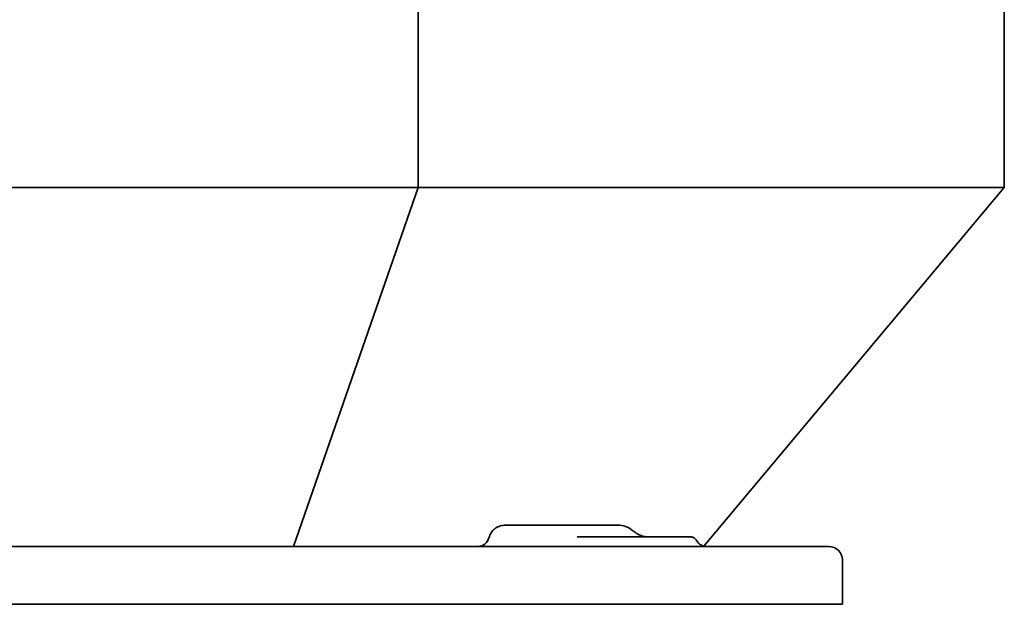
# Model space of a CAD drawing. Header units: millimetres. Extents: x 160 to 680, y 145 to 448.
# Tile 5 of 10: x 424 to 680, y 145 to 297. Entities that reach past the tile are written whole.
import ezdxf

# ---------------------------------------------------------------- set-up
doc = ezdxf.new("R2010")
doc.units = ezdxf.units.MM
doc.header["$LTSCALE"] = 2
doc.layers.add('Krawędzie widoczne(ISO)', color=7, linetype='Continuous', lineweight=35, true_color=0x262659)

msp = doc.modelspace()

# ---------------------------------------------------------------- linework, layer by layer
at = {"layer": 'Krawędzie widoczne(ISO)'}
for p, q in [((527.49, 253.5), (527.49, 391.5)), ((679.5, 253.5), (679.5, 391.5)), ((312.51, 253.5), (527.49, 253.5)), ((527.49, 253.5), (495.18, 160.5)), ((527.49, 253.5), (679.5, 253.5)), ((601.57, 160.59), (679.5, 253.5)), ((552.86, 166), (550.06, 166)), ((550.41, 166), (550.86, 166)), ((564.02, 166), (552.86, 166)), ((579.44, 166), (564.02, 166)), ((545.86, 162.78), (545.85, 162.72)), ((575.83, 163), (568.72, 163)), ((597.97, 163), (575.83, 163)), ((629.5, 160.5), (210.5, 160.5)), ((629.5, 160.5), (634, 160.5)), ((637.5, 157), (637.5, 145.5)), ((629.5, 145.5), (210.5, 145.5)), ((629.5, 145.5), (637.5, 145.5))]:
    msp.add_line(p, q, dxfattribs=at)
for centre, radius, start, end in [((542.95, 163.5), 3, 270, 345), ((602.3, 163.5), 3, 209.9942, 270), ((634, 157), 3.5, 0, 90)]:
    msp.add_arc(centre, radius, start, end, dxfattribs=at)
for points, knots in [([(545.87, 162.79), (545.98, 163.19), (546.15, 163.59), (546.62, 164.34), (546.92, 164.7), (547.63, 165.28), (548.03, 165.53), (548.89, 165.87), (549.36, 165.97), (549.88, 166), (549.94, 166), (550.01, 166), (550.02, 166), (550.03, 166), (550.04, 166), (550.05, 166), (550.05, 166), (550.06, 166), (550.06, 166), (550.06, 166), (550.06, 166), (550.06, 166), (550.06, 166), (550.06, 166), (550.06, 166), (550.06, 166)], [0.0004327, 0.0004327, 0.0004327, 0.0004327, 0.1273335, 0.1273335, 0.2653542, 0.2653542, 0.4031064, 0.4031064, 0.5428762, 0.5428762, 0.5598781, 0.5598781, 0.5630654, 0.5630654, 0.5654558, 0.5654558, 0.565904, 0.565904, 0.5660024, 0.5660024, 0.5660515, 0.5660515, 0.5660638, 0.5660638, 0.5660799, 0.5660799, 0.5660799, 0.5660799]), ([(579.44, 166), (580.01, 166), (580.58, 165.91), (581.59, 165.57), (582.03, 165.35), (582.45, 165.09)], [0, 0, 0, 0, 0.1722438, 0.1722438, 0.3224918, 0.3224918, 0.3224918, 0.3224918]), ([(583.84, 164.06), (583.89, 164.02), (583.94, 163.98), (584.06, 163.91), (584.12, 163.87), (584.39, 163.7), (584.59, 163.59), (585.1, 163.35), (585.41, 163.24), (586.08, 163.05), (586.42, 163), (586.7, 163)], [0, 0, 0, 0, 0.0225144, 0.0225144, 0.0505177, 0.0505177, 0.1346124, 0.1346124, 0.2610958, 0.2610958, 0.4259189, 0.4259189, 0.4259189, 0.4259189]), ([(597.97, 163), (598.08, 163), (598.19, 162.99), (598.41, 162.95), (598.51, 162.93), (598.81, 162.83), (599, 162.72), (599.38, 162.44), (599.57, 162.23), (599.7, 162)], [0, 0, 0, 0, 0.0331044, 0.0331044, 0.0653563, 0.0653563, 0.1286671, 0.1286671, 0.2084484, 0.2084484, 0.2084484, 0.2084484])]:
    msp.add_open_spline(points, degree=3, knots=knots, dxfattribs=at)
for points in [[(582.45, 165.09), (582.45, 165.08), (582.45, 165.08), (582.46, 165.08)], [(582.45, 165.08), (582.59, 164.99), (582.72, 164.9), (582.84, 164.8)], [(582.85, 164.79), (582.85, 164.79), (582.85, 164.79), (582.85, 164.79)], [(582.85, 164.79), (583.17, 164.55), (583.49, 164.31), (583.82, 164.07)], [(545.87, 162.78), (545.87, 162.78), (545.87, 162.78), (545.87, 162.78)]]:
    msp.add_open_spline(points, degree=3, dxfattribs=at)

doc.saveas('drawing.dxf')
